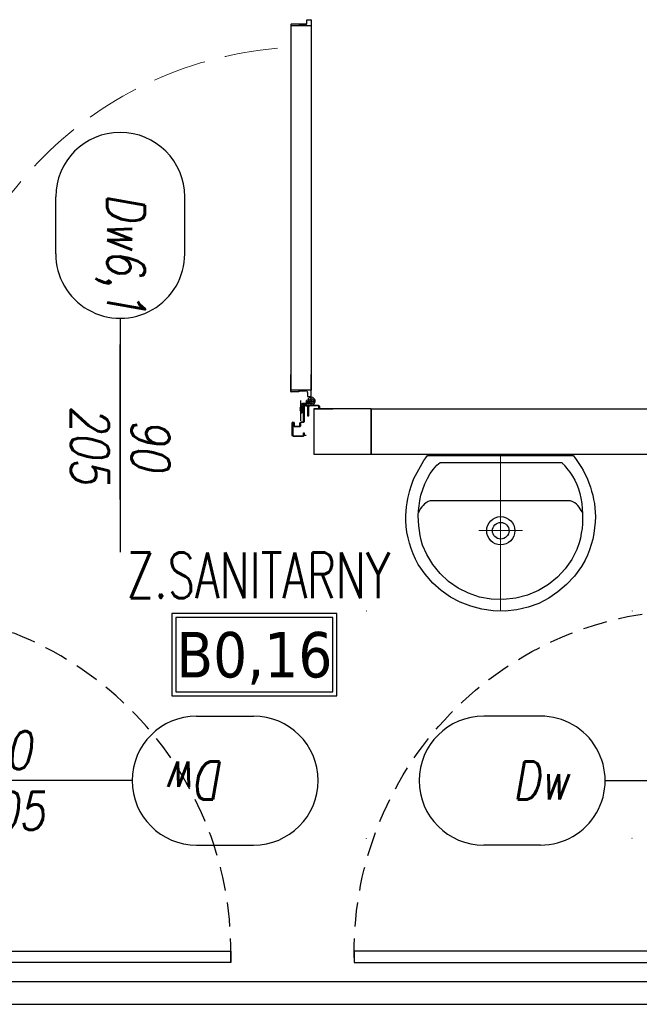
# Model space of a CAD drawing. Header units: millimetres. Extents: x 28600 to 181045, y -399112 to -163690.
# Tile 37 of 256: x 46598 to 46761, y -194792 to -194533. Entities that reach past the tile are written whole.
import ezdxf
from ezdxf.enums import TextEntityAlignment as Align

# ---------------------------------------------------------------- set-up
doc = ezdxf.new("R2010")
doc.units = ezdxf.units.MM
for name, pattern in [('CENTER', [0.6, 0.375, -0.075, 0.075, -0.075]), ('DOT', [6.35, 0, -6.35]), ('HIDDEN', [9.525, 6.35, -3.175]), ('Hidden Line', [391.222223, 282.222223, -109])]:
    doc.linetypes.add(name, pattern=pattern)
doc.layers.get('0').update_dxf_attribs({"color": 8})
for name, color, linetype in [('!! 0_ Istn-sciany', 8, 'Continuous'), ('!! 0_Opis_pom', 8, 'Continuous'), ('!! 1_PROJ Sciany', 8, 'Continuous'), ('!! 2_Drzwi - nowe remont', 8, 'Continuous'), ('!! 2_drzwi opis', 8, 'Continuous'), ('!! 2_wypos-sanitarne', 8, 'Continuous')]:
    doc.layers.add(name, color=color, linetype=linetype)
doc.styles.add('50', font='ROMANS.shx', dxfattribs={"width": 0.8, "height": 10})
doc.styles.add('ARCHETYP', font='romans.shx', dxfattribs={"height": 15})
doc.styles.add('ARIAL', font='tahoma.ttf')
doc.styles.add('TXT', font='simplex.shx')

# ---------------------------------------------------------------- blocks, each defined once
blk = doc.blocks.new('drzwi giszet')
blk.add_lwpolyline([(68617.39, -194499.27), (68617.39, -194409.27), (68620.39, -194409.27), (68620.39, -194499.27)], close=True)
blk.add_lwpolyline([(68572.43, -194476.09), (68572.43, -194526.09)])
at = {"linetype": 'HIDDEN'}
blk.add_arc((68617.39, -194499.27), 90, 88.0898, 180, dxfattribs=at)
blk = doc.blocks.new('1_ok-opis')
blk.add_line((0, 111.61), (0, 50))
for points in [[(-17, 128.61), (-17, 143.61)], [(17, 128.61), (17, 143.61)]]:
    blk.add_lwpolyline(points)
for centre, start, end in [((0, 143.61), 0, 180), ((0, 128.61), 180, 0)]:
    blk.add_arc(centre, 17, start, end)
at = {"style": 'ARCHETYP'}
for tag, height, rotation, p in [('NR', 12, 90, (0, 136.9)), ('NR', 12, 270, (0, 136.9)), ('SZEROKOŚĆ', 10, 270, (8, 78.29)), ('SZEROKOŚĆ', 10, 90, (-8, 78.29)), ('WYSOKOŚĆ', 10, 270, (-8, 78.29)), ('WYSOKOŚĆ', 10, 90, (8, 78.29))]:
    blk.add_attdef(tag, text='', height=height, rotation=rotation, dxfattribs=at).set_placement(p, align=Align.MIDDLE)
blk = doc.blocks.new('A$C527aaae0')
at = {"lineweight": 5}
for points in [[(0, 0), (0, -0.4111)], [(0.1863, -0.1214), (0.1863, -0.1211)], [(0.1863, -0.1211), (0.1863, -0.1214)], [(-0.0573, -0.1985), (0.0582, -0.1985)]]:
    blk.add_lwpolyline(points, dxfattribs=at)
for points in [[(0.1915, -0.001), (0.1975, -0.0093), (0.203, -0.0173), (0.2082, -0.025), (0.213, -0.0326), (0.2175, -0.0402), (0.2216, -0.0479), (0.2255, -0.0558), (0.2292, -0.0639), (0.2328, -0.0735), (0.2366, -0.0845), (0.2399, -0.0953), (0.2429, -0.1061), (0.2453, -0.1169), (0.2473, -0.1278), (0.2487, -0.1389), (0.2495, -0.1502), (0.2498, -0.1618), (0.2492, -0.1766), (0.2478, -0.1918), (0.2457, -0.2067), (0.2428, -0.2214), (0.239, -0.2358), (0.2344, -0.25), (0.2289, -0.2639), (0.2225, -0.2775), (0.2132, -0.2936), (0.1947, -0.319), (0.174, -0.3415), (0.1513, -0.361), (0.1268, -0.3776), (0.1005, -0.391), (0.0726, -0.4011), (0.0432, -0.4079), (0.0125, -0.4112), (-0.0191, -0.4105), (-0.0495, -0.4063), (-0.0786, -0.3988), (-0.1062, -0.3881), (-0.1321, -0.3743), (-0.1563, -0.3574), (-0.1786, -0.3374), (-0.1988, -0.3143), (-0.2168, -0.2883), (-0.2237, -0.2746), (-0.2299, -0.2608), (-0.2353, -0.2468), (-0.24, -0.2327), (-0.2438, -0.2183), (-0.2467, -0.2037), (-0.2487, -0.1888), (-0.2498, -0.1735), (-0.2497, -0.1595), (-0.249, -0.1479), (-0.2479, -0.1367), (-0.2463, -0.1256), (-0.2444, -0.1148), (-0.242, -0.104), (-0.2392, -0.0932), (-0.2359, -0.0823), (-0.2322, -0.0712), (-0.2282, -0.0623), (-0.2242, -0.0541), (-0.22, -0.0461), (-0.2157, -0.0381), (-0.2113, -0.0303), (-0.2067, -0.0225), (-0.2019, -0.0148), (-0.1969, -0.0071), (-0.1921, -0.001)], [(0.1608, -0.0198), (0.1622, -0.0209), (0.1634, -0.022), (0.1645, -0.023), (0.1654, -0.024), (0.1663, -0.025), (0.1672, -0.0261), (0.1682, -0.0273), (0.1692, -0.0287), (0.1739, -0.0344), (0.1821, -0.0451), (0.1893, -0.0557), (0.1954, -0.0665), (0.2007, -0.0776), (0.2051, -0.0891), (0.2087, -0.1012), (0.2116, -0.114), (0.2138, -0.1277), (0.2152, -0.1416), (0.216, -0.1551), (0.2162, -0.1682), (0.2158, -0.181), (0.2146, -0.1937), (0.2128, -0.2063), (0.2103, -0.2189), (0.2069, -0.2316), (0.2007, -0.2493), (0.1874, -0.2756), (0.1704, -0.3001), (0.1499, -0.3221), (0.1263, -0.3413), (0.1, -0.3573), (0.0711, -0.3696), (0.0402, -0.3777), (0.0074, -0.3812), (-0.0248, -0.3802), (-0.0555, -0.3745), (-0.0846, -0.3645), (-0.1119, -0.3506), (-0.1369, -0.3331), (-0.1592, -0.3122), (-0.1785, -0.2885), (-0.1945, -0.2622), (-0.2053, -0.2373), (-0.2088, -0.2247), (-0.2117, -0.2119), (-0.2139, -0.1991), (-0.2155, -0.1862), (-0.2165, -0.1732), (-0.2167, -0.1601), (-0.2161, -0.147), (-0.2148, -0.1337), (-0.2129, -0.12), (-0.2097, -0.1056), (-0.2052, -0.0909), (-0.1995, -0.0763), (-0.1928, -0.0622), (-0.1851, -0.049), (-0.1767, -0.0372), (-0.1676, -0.0271), (-0.159, -0.0198)]]:
    blk.add_lwpolyline(points, close=True)
blk.add_lwpolyline([(0.2151, -0.1518), (0.2126, -0.1464), (0.21, -0.1415), (0.2071, -0.1372), (0.2038, -0.1333), (0.2, -0.1297), (0.1955, -0.1264), (0.1903, -0.1232), (0.1842, -0.1211), (-0.1851, -0.1211), (-0.1909, -0.1228), (-0.1959, -0.1256), (-0.2003, -0.1289), (-0.2043, -0.1326), (-0.2078, -0.1367), (-0.2109, -0.1413), (-0.2137, -0.1463), (-0.2163, -0.1518), (-0.2163, -0.1521)])
at = {"linetype": 'DOT'}
blk.add_lwpolyline([(-0.3533, -0.4109), (0.3467, -0.4109), (0.3467, -1.0109), (-0.3533, -1.0109)], close=True, dxfattribs=at)
for radius in [0.0371, 0.0219]:
    blk.add_circle((0.0005, -0.1995), radius)
blk = doc.blocks.new('zaw-dr-90-p')
at = {"color": 2, "linetype": 'CENTER', "ltscale": 0.2}
for p, q in [((12, 0), (-12, 0)), ((0, 12), (0, -12)), ((24.5, 24), (31, 24)), ((24.5, 19), (31, 19))]:
    blk.add_line(p, q, dxfattribs=at)
at = {"ltscale": 0.2}
for p, q in [((10, 12), (6.5, 12)), ((10, 0), (10, 6.5))]:
    blk.add_line(p, q, dxfattribs=at)
blk.add_lwpolyline([(0, 6.5), (23.5, 6.5, 0.414214), (28, 11), (28, 31), (24.5, 31), (24.5, 11, -0.414214), (23.5, 10), (0, 10, 4.561698), (7.6, 6.5), (4.9, 4.2)], format="xyb", dxfattribs=at)
blk.add_lwpolyline([(10, 10), (10, 39), (6.5, 39), (6.5, 10)], dxfattribs=at)
blk.add_lwpolyline([(-0.2, -0.2), (-2.5, -0.2), (-2.5, 0.2), (-0.2, 0.2), (-0.2, 2.5), (0.2, 2.5), (0.2, 0.2), (2.8, 0.2), (2.8, -0.2), (0.2, -0.2), (0.2, -2.8), (-0.2, -2.8)], close=True)
blk.add_circle((0, 0), 6.5, dxfattribs=at)
blk = doc.blocks.new('drzwi 90- sc 12')
for p, q in [((-13620.32, 20410.16), (-13620.32, 20313.77)), ((-13614.92, 20409.86), (-13620.32, 20409.86)), ((-13616.12, 20410.26), (-13620.22, 20410.26)), ((-13616.12, 20410.26), (-13620, 20410.26)), ((-13618.17, 20410.26), (-13616.22, 20410.26)), ((-13618.17, 20410.26), (-13616.22, 20410.26)), ((-13616.12, 20410.26), (-13616.12, 20411.46)), ((-13616.12, 20411.46), (-13615.02, 20411.46)), ((-13614.92, 20411.36), (-13614.92, 20313.77)), ((-13620.32, 20313.47), (-13620.32, 20317.97)), ((-13614.92, 20312.27), (-13614.92, 20317.97)), ((-13614.92, 20313.77), (-13620.32, 20313.77)), ((-13618.22, 20313.67), (-13618.22, 20313.37)), ((-13618.22, 20313.67), (-13616.42, 20313.67)), ((-13618.22, 20313.37), (-13620.22, 20313.37)), ((-13617.77, 20311.12), (-13617.77, 20305.72)), ((-13617.77, 20311.12), (-13617.77, 20305.72)), ((-13615.92, 20313.17), (-13615.92, 20312.17)), ((-13615.92, 20312.17), (-13615.02, 20312.17)), ((-13715.57, 20308.32), (-13715.57, 20308.56)), ((-13715.57, 20307.69), (-13715.57, 20308.56)), ((-13715.57, 20307.82), (-13715.57, 20308.56)), ((-13616.17, 20309.92), (-13617.37, 20309.92)), ((-13616.17, 20309.92), (-13616.17, 20311.02)), ((-13715.57, 20307.72), (-13715.37, 20307.72)), ((-13715.77, 20301.96), (-13716.27, 20301.96)), ((-13616.77, 20301.96), (-13616.27, 20301.96))]:
    blk.add_line(p, q)
for points in [[(-13665.27, 20284.96), (-13665.27, 20325.83)], [(-13615.57, 20309.64), (-13615.32, 20309.64), (-13615.32, 20309.82), (-13616.32, 20309.82), (-13616.32, 20309.64), (-13615.92, 20309.64)]]:
    blk.add_lwpolyline(points)
at = {"lineweight": 30}
for points in [[(-13716.27, 20308.92), (-13721.27, 20308.92)], [(-13716.27, 20308.92), (-13716.27, 20296.92)], [(-13614.27, 20308.92), (-13609.27, 20308.92)], [(-13614.27, 20308.92), (-13614.27, 20296.92)]]:
    blk.add_lwpolyline(points, dxfattribs=at)
at = {"ltscale": 0.2}
for points in [[(-13715.57, 20307.51), (-13715.57, 20309.48, 0.414214), (-13715.91, 20309.82), (-13719.43, 20309.82, 0.414214), (-13719.77, 20309.48), (-13719.77, 20308.92), (-13719.59, 20308.92), (-13719.59, 20309.48, -0.414214), (-13719.43, 20309.64), (-13716.97, 20309.64)], [(-13716.97, 20309.64), (-13715.91, 20309.64, -0.414214), (-13715.75, 20309.48), (-13715.75, 20307.51)], [(-13615.92, 20309.64), (-13616.63, 20309.64, 0.414214), (-13616.79, 20309.48), (-13616.79, 20305.58, -0.414214), (-13617.13, 20305.24), (-13617.58, 20305.24, 0.414214), (-13617.74, 20305.08), (-13617.74, 20304.48, -0.414214), (-13618.08, 20304.14), (-13619.26, 20304.14, -0.414214), (-13619.6, 20304.48), (-13619.6, 20305.15, 1), (-13619.79, 20305.15), (-13619.79, 20301.96, 0.414214), (-13619.63, 20301.8), (-13617.11, 20301.8, 0.414214), (-13616.95, 20301.96), (-13616.95, 20302.52), (-13616.77, 20302.52), (-13616.77, 20301.96, -0.414214), (-13617.11, 20301.62), (-13619.63, 20301.62, -0.414214), (-13619.97, 20301.96), (-13619.97, 20305.15, -1), (-13619.42, 20305.15), (-13619.42, 20304.48, 0.414214), (-13619.26, 20304.32), (-13618.08, 20304.32, 0.414214), (-13617.92, 20304.48), (-13617.92, 20305.08, -0.414214), (-13617.58, 20305.42), (-13617.13, 20305.42, 0.414214), (-13616.97, 20305.58), (-13616.97, 20309.48, -0.414214), (-13616.63, 20309.82), (-13613.11, 20309.82, -0.414214), (-13612.77, 20309.48), (-13612.77, 20308.92), (-13612.95, 20308.92), (-13612.95, 20309.48, 0.414214), (-13613.11, 20309.64), (-13615.57, 20309.64)], [(-13715.75, 20307.76), (-13715.75, 20305.58, 0.414214), (-13715.41, 20305.24), (-13714.96, 20305.24, -0.414214), (-13714.8, 20305.08), (-13714.8, 20304.48, 0.414214), (-13714.46, 20304.14), (-13713.28, 20304.14, 0.414214), (-13712.94, 20304.48), (-13712.94, 20305.15, -1), (-13712.75, 20305.15), (-13712.75, 20301.96, -0.414214), (-13712.91, 20301.8), (-13715.43, 20301.8, -0.414214), (-13715.59, 20301.96), (-13715.59, 20302.52), (-13715.77, 20302.52), (-13715.77, 20301.96, 0.414214), (-13715.43, 20301.62), (-13712.91, 20301.62, 0.414214), (-13712.57, 20301.96), (-13712.57, 20305.15, 1), (-13713.12, 20305.15), (-13713.12, 20304.48, -0.414214), (-13713.28, 20304.32), (-13714.46, 20304.32, -0.414214), (-13714.62, 20304.48), (-13714.62, 20305.08, 0.414214), (-13714.96, 20305.42), (-13715.41, 20305.42, -0.414214), (-13715.57, 20305.58), (-13715.57, 20307.64)]]:
    blk.add_lwpolyline(points, format="xyb", dxfattribs=at)
blk.add_lwpolyline([(-13616.79, 20308.82), (-13616.97, 20308.82), (-13616.97, 20307.42), (-13616.79, 20307.42)], close=True)
for centre, radius, start, end in [((-13620.22, 20410.16), 0.1, 90, 180), ((-13615.02, 20411.36), 0.1, 0, 90), ((-13616.42, 20313.17), 0.5, 0, 90), ((-13620.22, 20313.47), 0.1, 180, 270), ((-13616.27, 20311.02), 0.1, 0, 90), ((-13615.02, 20312.27), 0.1, 270, 0)]:
    blk.add_arc(centre, radius, start, end)
at = {"linetype": 'Hidden Line', "lineweight": 9, "ltscale": 0.05}
blk.add_arc((-13615.5, 20305.14), 99.12, 94.8005, 177.6944, dxfattribs=at)
at = {"xscale": 0.09999999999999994, "yscale": 0.09999999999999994, "zscale": 0.09999999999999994, "rotation": 180.0000000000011}
blk.add_blockref('zaw-dr-90-p', (-13614.92, 20310.92), dxfattribs=at)

msp = doc.modelspace()

# ---------------------------------------------------------------- linework, layer by layer
at = {"layer": '!! 0_ Istn-sciany'}
for points in [[(46690.21802, -194635.12813), (46690.21802, -194647.12813)], [(46690.21802, -194635.12813), (46854.71142, -194635.12813)], [(46690.21802, -194647.12813), (46784.71142, -194647.12813)], [(46448.21802, -194786.12813), (46784.71142, -194786.12813)], [(46423.21802, -194792.12813), (46905.71142, -194792.12813)]]:
    msp.add_lwpolyline(points, dxfattribs=at)
at = {"layer": '!! 0_Opis_pom', "ltscale": 0.7}
for points in [[(46637.64872, -194710.85074), (46681.16872, -194710.85074), (46681.16872, -194689.09074), (46637.64872, -194689.09074)], [(46638.73672, -194709.76274), (46680.08072, -194709.76274), (46680.08072, -194690.17874), (46638.73672, -194690.17874)]]:
    msp.add_lwpolyline(points, close=True, dxfattribs=at)
at = {"layer": '!! 1_PROJ Sciany'}
msp.add_lwpolyline([(46690.21802, -194635.12813), (46675.05565, -194635.12813), (46675.05565, -194647.12813), (46690.21802, -194647.12813)], close=True, dxfattribs=at)

# ---------------------------------------------------------------- block references
at = {"layer": '!! 2_Drzwi - nowe remont'}
msp.add_blockref('drzwi 90- sc 12', (60289.32535, -214944.05247), dxfattribs=at)
at = {"layer": '!! 2_Drzwi - nowe remont', "rotation": 270}
msp.add_blockref('drzwi giszet', (241062.4835, -126160.73849), dxfattribs=at)
at = {"layer": '!! 2_Drzwi - nowe remont', "xscale": -1, "rotation": 90}
msp.add_blockref('drzwi giszet', (-147723.55405, -126160.73849), dxfattribs=at)
at = {"layer": '!! 2_drzwi opis'}
ref = msp.add_blockref('1_ok-opis', (46624.05569, -194722.90655), dxfattribs=dict(at, rotation=3.617421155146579e-06))
ref.add_attrib('WYSOKOŚĆ', '90', dxfattribs={"layer": '0', "height": 10, "rotation": 270.0000036, "style": '50', "oblique": 10, "width": 0.8}).set_placement((46632.05569, -194644.61569), align=Align.MIDDLE)
ref.add_attrib('SZEROKOŚĆ', '205', dxfattribs={"layer": '0', "height": 10, "rotation": 270.0000036, "style": '50', "oblique": 10, "width": 0.8}).set_placement((46616.05569, -194644.6157), align=Align.MIDDLE)
ref.add_attrib('NR', 'Dw6,1', dxfattribs={"layer": '0', "height": 10, "rotation": 270.0000036, "style": '50', "oblique": 10, "width": 0.8}).set_placement((46624.05568, -194594.2953), align=Align.MIDDLE)
ref = msp.add_blockref('1_ok-opis', (46515.57735, -194733.16507), dxfattribs=dict(at, rotation=270.0000036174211))
ref.add_attrib('WYSOKOŚĆ', '205', dxfattribs={"layer": '0', "height": 10, "rotation": 180.0000036, "style": '50', "oblique": 10, "text_generation_flag": 6, "width": 0.8}).set_placement((46593.8682, -194741.16506), align=Align.MIDDLE)
ref.add_attrib('SZEROKOŚĆ', '90', dxfattribs={"layer": '0', "height": 10, "rotation": 180.0000036, "style": '50', "oblique": 10, "text_generation_flag": 6, "width": 0.8}).set_placement((46593.8682, -194725.16506), align=Align.MIDDLE)
ref.add_attrib('NR', 'Dw', dxfattribs={"layer": '0', "height": 10, "rotation": 180.0000036, "style": '50', "oblique": 10, "width": 0.8}).set_placement((46644.18859, -194733.16506), align=Align.MIDDLE)
ref = msp.add_blockref('1_ok-opis', (46863.44415, -194733.16506), dxfattribs=dict(at, rotation=90.00000361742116))
ref.add_attrib('WYSOKOŚĆ', '90', dxfattribs={"layer": '0', "height": 10, "rotation": 0.0000036, "style": '50', "oblique": 10, "width": 0.8}).set_placement((46785.1533, -194725.16506), align=Align.MIDDLE)
ref.add_attrib('SZEROKOŚĆ', '205', dxfattribs={"layer": '0', "height": 10, "rotation": 0.0000036, "style": '50', "oblique": 10, "width": 0.8}).set_placement((46785.1533, -194741.16506), align=Align.MIDDLE)
ref.add_attrib('NR', 'Dw', dxfattribs={"layer": '0', "height": 10, "rotation": 0.0000036, "style": '50', "oblique": 10, "width": 0.8}).set_placement((46734.83291, -194733.16507), align=Align.MIDDLE)
at = {"layer": '!! 2_wypos-sanitarne', "xscale": 100, "yscale": 100, "zscale": 100}
msp.add_blockref('A$C527aaae0', (46724.26973, -194647.34499), dxfattribs=at)

# ---------------------------------------------------------------- texts
at = {"layer": '!! 0_Opis_pom', "ltscale": 0.7, "style": 'TXT', "width": 0.7}
msp.add_text('Z.SANITARNY', height=12, dxfattribs=at).set_placement((46660.52385, -194685.04442), align=Align.CENTER)
at = {"layer": '!! 0_Opis_pom', "ltscale": 0.7, "style": 'ARIAL'}
msp.add_attdef('B0,16', text='', height=11.968, dxfattribs=at).set_placement((46659.40872, -194699.97074), align=Align.MIDDLE_CENTER)

doc.saveas('drawing.dxf')
